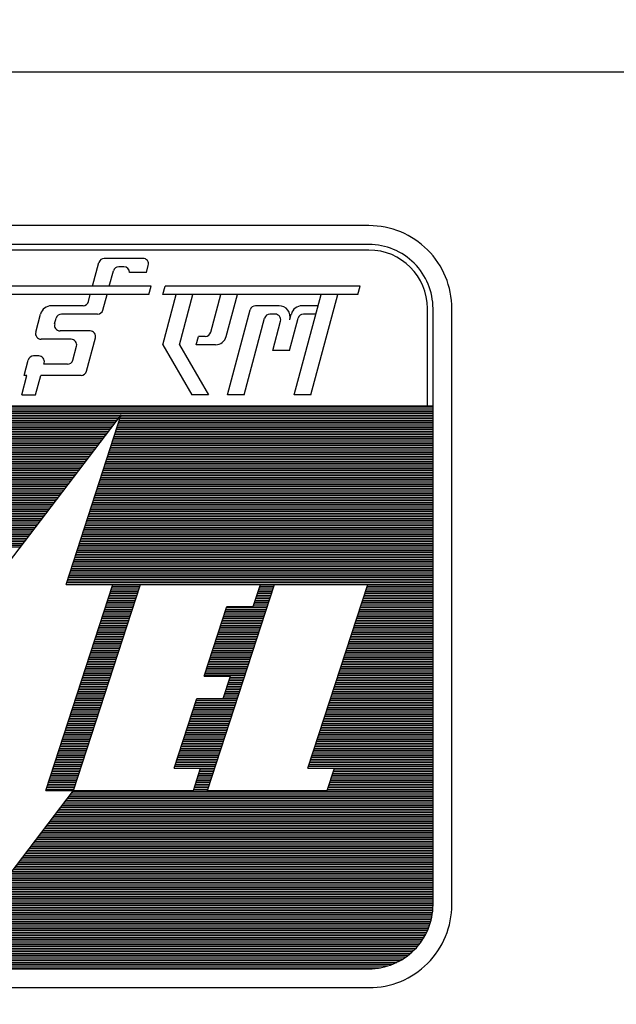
# Model space of a CAD drawing. Extents: x -287416 to 4934791, y -504132 to 1826789.
# Tile 31 of 132: x 116019 to 117525, y -322446 to -319961. Entities that reach past the tile are written whole.
import ezdxf

# ---------------------------------------------------------------- set-up
doc = ezdxf.new("R2010")
doc.units = 0
doc.header["$LTSCALE"] = 800
doc.header["$MEASUREMENT"] = 0
doc.linetypes.add('CONTINOUS', pattern=[0])
doc.layers.get('0').update_dxf_attribs({"linetype": 'CONTINUOUS'})
doc.layers.add('TEXT', color=3, linetype='CONTINUOUS', lineweight=15)
doc.styles.add('ROMANS', font='ISO9.shx', dxfattribs={"width": 0.8})

# ---------------------------------------------------------------- blocks, each defined once
blk = doc.blocks.new('*X31')
at = {"color": 0}
for p, q in [((1.977, 11.67), (16.977, 11.67)), ((1.977, 11.64), (16.977, 11.64)), ((1.977, 11.61), (16.977, 11.61)), ((1.977, 11.58), (16.977, 11.58)), ((1.977, 11.55), (16.977, 11.55)), ((9.67, 11.46), (11.679, 11.46)), ((9.68, 11.49), (11.702, 11.49)), ((9.69, 11.52), (11.724, 11.52)), ((11.709, 11.46), (16.977, 11.46)), ((11.719, 11.49), (16.977, 11.49)), ((11.729, 11.52), (16.977, 11.52)), ((9.612, 11.28), (11.541, 11.28)), ((9.622, 11.31), (11.564, 11.31)), ((9.631, 11.34), (11.587, 11.34)), ((9.641, 11.37), (11.61, 11.37)), ((9.651, 11.4), (11.633, 11.4)), ((9.661, 11.43), (11.656, 11.43)), ((11.651, 11.28), (16.977, 11.28)), ((11.661, 11.31), (16.977, 11.31)), ((11.67, 11.34), (16.977, 11.34)), ((11.68, 11.37), (16.977, 11.37)), ((11.69, 11.4), (16.977, 11.4)), ((11.7, 11.43), (16.977, 11.43)), ((9.563, 11.13), (11.427, 11.13)), ((9.573, 11.16), (11.45, 11.16)), ((9.583, 11.19), (11.473, 11.19)), ((9.592, 11.22), (11.495, 11.22)), ((9.602, 11.25), (11.518, 11.25)), ((11.602, 11.13), (16.977, 11.13)), ((11.612, 11.16), (16.977, 11.16)), ((11.622, 11.19), (16.977, 11.19)), ((11.631, 11.22), (16.977, 11.22)), ((11.641, 11.25), (16.977, 11.25)), ((9.505, 10.95), (11.289, 10.95)), ((9.514, 10.98), (11.312, 10.98)), ((9.524, 11.01), (11.335, 11.01)), ((9.534, 11.04), (11.358, 11.04)), ((9.544, 11.07), (11.381, 11.07)), ((9.553, 11.1), (11.404, 11.1)), ((11.544, 10.95), (16.977, 10.95)), ((11.553, 10.98), (16.977, 10.98)), ((11.563, 11.01), (16.977, 11.01)), ((11.573, 11.04), (16.977, 11.04)), ((11.583, 11.07), (16.977, 11.07)), ((11.592, 11.1), (16.977, 11.1)), ((9.446, 10.77), (11.152, 10.77)), ((9.456, 10.8), (11.175, 10.8)), ((9.466, 10.83), (11.198, 10.83)), ((9.475, 10.86), (11.221, 10.86)), ((9.485, 10.89), (11.244, 10.89)), ((9.495, 10.92), (11.266, 10.92)), ((11.485, 10.77), (16.977, 10.77)), ((11.495, 10.8), (16.977, 10.8)), ((11.505, 10.83), (16.977, 10.83)), ((11.514, 10.86), (16.977, 10.86)), ((11.524, 10.89), (16.977, 10.89)), ((11.534, 10.92), (16.977, 10.92)), ((9.397, 10.62), (11.037, 10.62)), ((9.407, 10.65), (11.06, 10.65)), ((9.417, 10.68), (11.083, 10.68)), ((9.427, 10.71), (11.106, 10.71)), ((9.436, 10.74), (11.129, 10.74)), ((11.437, 10.62), (16.977, 10.62)), ((11.446, 10.65), (16.977, 10.65)), ((11.456, 10.68), (16.977, 10.68)), ((11.466, 10.71), (16.977, 10.71)), ((11.475, 10.74), (16.977, 10.74)), ((9.339, 10.44), (10.9, 10.44)), ((9.349, 10.47), (10.923, 10.47)), ((9.358, 10.5), (10.946, 10.5)), ((9.368, 10.53), (10.969, 10.53)), ((9.378, 10.56), (10.992, 10.56)), ((9.388, 10.59), (11.014, 10.59)), ((11.378, 10.44), (16.977, 10.44)), ((11.388, 10.47), (16.977, 10.47)), ((11.398, 10.5), (16.977, 10.5)), ((11.407, 10.53), (16.977, 10.53)), ((11.417, 10.56), (16.977, 10.56)), ((11.427, 10.59), (16.977, 10.59)), ((9.29, 10.29), (10.785, 10.29)), ((9.3, 10.32), (10.808, 10.32)), ((9.31, 10.35), (10.831, 10.35)), ((9.319, 10.38), (10.854, 10.38)), ((9.329, 10.41), (10.877, 10.41)), ((11.329, 10.29), (16.977, 10.29)), ((11.339, 10.32), (16.977, 10.32)), ((11.349, 10.35), (16.977, 10.35)), ((11.359, 10.38), (16.977, 10.38)), ((11.368, 10.41), (16.977, 10.41)), ((9.232, 10.11), (10.648, 10.11)), ((9.241, 10.14), (10.671, 10.14)), ((9.251, 10.17), (10.694, 10.17)), ((9.261, 10.2), (10.717, 10.2)), ((9.271, 10.23), (10.74, 10.23)), ((9.28, 10.26), (10.763, 10.26)), ((11.271, 10.11), (16.977, 10.11)), ((11.281, 10.14), (16.977, 10.14)), ((11.29, 10.17), (16.977, 10.17)), ((11.3, 10.2), (16.977, 10.2)), ((11.31, 10.23), (16.977, 10.23)), ((11.32, 10.26), (16.977, 10.26)), ((9.183, 9.96), (10.534, 9.96)), ((9.193, 9.99), (10.556, 9.99)), ((9.202, 10.02), (10.579, 10.02)), ((9.212, 10.05), (10.602, 10.05)), ((9.222, 10.08), (10.625, 10.08)), ((11.222, 9.96), (16.977, 9.96)), ((11.232, 9.99), (16.977, 9.99)), ((11.242, 10.02), (16.977, 10.02)), ((11.251, 10.05), (16.977, 10.05)), ((11.261, 10.08), (16.977, 10.08)), ((9.125, 9.78), (10.396, 9.78)), ((9.134, 9.81), (10.419, 9.81)), ((9.144, 9.84), (10.442, 9.84)), ((9.154, 9.87), (10.465, 9.87)), ((9.163, 9.9), (10.488, 9.9)), ((9.173, 9.93), (10.511, 9.93)), ((11.164, 9.78), (16.977, 9.78)), ((11.173, 9.81), (16.977, 9.81)), ((11.183, 9.84), (16.977, 9.84)), ((11.193, 9.87), (16.977, 9.87)), ((11.203, 9.9), (16.977, 9.9)), ((11.212, 9.93), (16.977, 9.93)), ((9.076, 9.63), (10.282, 9.63)), ((9.086, 9.66), (10.304, 9.66)), ((9.095, 9.69), (10.327, 9.69)), ((9.105, 9.72), (10.35, 9.72)), ((9.115, 9.75), (10.373, 9.75)), ((11.115, 9.63), (16.977, 9.63)), ((11.125, 9.66), (16.977, 9.66)), ((11.134, 9.69), (16.977, 9.69)), ((11.144, 9.72), (16.977, 9.72)), ((11.154, 9.75), (16.977, 9.75)), ((9.017, 9.45), (10.144, 9.45)), ((9.027, 9.48), (10.167, 9.48)), ((9.037, 9.51), (10.19, 9.51)), ((9.047, 9.54), (10.213, 9.54)), ((9.056, 9.57), (10.236, 9.57)), ((9.066, 9.6), (10.259, 9.6)), ((11.056, 9.45), (16.977, 9.45)), ((11.066, 9.48), (16.977, 9.48)), ((11.076, 9.51), (16.977, 9.51)), ((11.086, 9.54), (16.977, 9.54)), ((11.095, 9.57), (16.977, 9.57)), ((11.105, 9.6), (16.977, 9.6)), ((8.969, 9.3), (10.03, 9.3)), ((8.978, 9.33), (10.053, 9.33)), ((8.988, 9.36), (10.075, 9.36)), ((8.998, 9.39), (10.098, 9.39)), ((9.008, 9.42), (10.121, 9.42)), ((11.008, 9.3), (16.977, 9.3)), ((11.017, 9.33), (16.977, 9.33)), ((11.027, 9.36), (16.977, 9.36)), ((11.037, 9.39), (16.977, 9.39)), ((11.047, 9.42), (16.977, 9.42)), ((10.949, 9.12), (16.977, 9.12)), ((10.959, 9.15), (16.977, 9.15)), ((10.969, 9.18), (16.977, 9.18)), ((10.978, 9.21), (16.977, 9.21)), ((10.988, 9.24), (16.977, 9.24)), ((10.998, 9.27), (16.977, 9.27)), ((10.9, 8.97), (16.977, 8.97)), ((10.91, 9), (16.977, 9)), ((10.92, 9.03), (16.977, 9.03)), ((10.93, 9.06), (16.977, 9.06)), ((10.939, 9.09), (16.977, 9.09)), ((10.842, 8.79), (16.977, 8.79)), ((10.852, 8.82), (16.977, 8.82)), ((10.861, 8.85), (16.977, 8.85)), ((10.871, 8.88), (16.977, 8.88)), ((10.881, 8.91), (16.977, 8.91)), ((10.891, 8.94), (16.977, 8.94)), ((10.813, 8.7), (16.977, 8.7)), ((10.822, 8.73), (16.977, 8.73)), ((10.832, 8.76), (16.977, 8.76)), ((11.578, 8.64), (12.047, 8.64)), ((11.588, 8.67), (12.057, 8.67)), ((14.063, 8.64), (14.297, 8.64)), ((14.072, 8.67), (14.307, 8.67)), ((15.867, 8.64), (16.977, 8.64)), ((15.877, 8.67), (16.977, 8.67)), ((11.52, 8.46), (11.989, 8.46)), ((11.53, 8.49), (11.998, 8.49)), ((11.539, 8.52), (12.008, 8.52)), ((11.549, 8.55), (12.018, 8.55)), ((11.559, 8.58), (12.028, 8.58)), ((11.569, 8.61), (12.037, 8.61)), ((14.004, 8.46), (14.239, 8.46)), ((14.014, 8.49), (14.248, 8.49)), ((14.024, 8.52), (14.258, 8.52)), ((14.033, 8.55), (14.268, 8.55)), ((14.043, 8.58), (14.278, 8.58)), ((14.053, 8.61), (14.287, 8.61)), ((15.809, 8.46), (16.977, 8.46)), ((15.819, 8.49), (16.977, 8.49)), ((15.828, 8.52), (16.977, 8.52)), ((15.838, 8.55), (16.977, 8.55)), ((15.848, 8.58), (16.977, 8.58)), ((15.858, 8.61), (16.977, 8.61)), ((11.471, 8.31), (11.94, 8.31)), ((11.481, 8.34), (11.95, 8.34)), ((11.491, 8.37), (11.959, 8.37)), ((11.5, 8.4), (11.969, 8.4)), ((11.51, 8.43), (11.979, 8.43)), ((13.955, 8.31), (14.19, 8.31)), ((13.965, 8.34), (14.2, 8.34)), ((13.975, 8.37), (14.209, 8.37)), ((13.985, 8.4), (14.219, 8.4)), ((13.994, 8.43), (14.229, 8.43)), ((15.76, 8.31), (16.977, 8.31)), ((15.77, 8.34), (16.977, 8.34)), ((15.78, 8.37), (16.977, 8.37)), ((15.789, 8.4), (16.977, 8.4)), ((15.799, 8.43), (16.977, 8.43)), ((11.413, 8.13), (11.881, 8.13)), ((11.422, 8.16), (11.891, 8.16)), ((11.432, 8.19), (11.901, 8.19)), ((11.442, 8.22), (11.911, 8.22)), ((11.452, 8.25), (11.92, 8.25)), ((11.461, 8.28), (11.93, 8.28)), ((13.452, 8.13), (14.131, 8.13)), ((13.461, 8.16), (14.141, 8.16)), ((13.471, 8.19), (14.151, 8.19)), ((13.481, 8.22), (14.161, 8.22)), ((13.491, 8.25), (14.17, 8.25)), ((13.5, 8.28), (14.18, 8.28)), ((15.702, 8.13), (16.977, 8.13)), ((15.711, 8.16), (16.977, 8.16)), ((15.721, 8.19), (16.977, 8.19)), ((15.731, 8.22), (16.977, 8.22)), ((15.741, 8.25), (16.977, 8.25)), ((15.75, 8.28), (16.977, 8.28)), ((11.364, 7.98), (11.833, 7.98)), ((11.374, 8.01), (11.842, 8.01)), ((11.383, 8.04), (11.852, 8.04)), ((11.393, 8.07), (11.862, 8.07)), ((11.403, 8.1), (11.872, 8.1)), ((13.403, 7.98), (14.083, 7.98)), ((13.413, 8.01), (14.092, 8.01)), ((13.422, 8.04), (14.102, 8.04)), ((13.432, 8.07), (14.112, 8.07)), ((13.442, 8.1), (14.122, 8.1)), ((15.653, 7.98), (16.977, 7.98)), ((15.663, 8.01), (16.977, 8.01)), ((15.672, 8.04), (16.977, 8.04)), ((15.682, 8.07), (16.977, 8.07)), ((15.692, 8.1), (16.977, 8.1)), ((11.305, 7.8), (11.774, 7.8)), ((11.315, 7.83), (11.784, 7.83)), ((11.325, 7.86), (11.794, 7.86)), ((11.335, 7.89), (11.803, 7.89)), ((11.344, 7.92), (11.813, 7.92)), ((11.354, 7.95), (11.823, 7.95)), ((13.344, 7.8), (14.024, 7.8)), ((13.354, 7.83), (14.034, 7.83)), ((13.364, 7.86), (14.044, 7.86)), ((13.374, 7.89), (14.053, 7.89)), ((13.383, 7.92), (14.063, 7.92)), ((13.393, 7.95), (14.073, 7.95)), ((15.594, 7.8), (16.977, 7.8)), ((15.604, 7.83), (16.977, 7.83)), ((15.614, 7.86), (16.977, 7.86)), ((15.624, 7.89), (16.977, 7.89)), ((15.633, 7.92), (16.977, 7.92)), ((15.643, 7.95), (16.977, 7.95)), ((11.257, 7.65), (11.725, 7.65)), ((11.266, 7.68), (11.735, 7.68)), ((11.276, 7.71), (11.745, 7.71)), ((11.286, 7.74), (11.755, 7.74)), ((11.296, 7.77), (11.764, 7.77)), ((13.296, 7.65), (13.975, 7.65)), ((13.305, 7.68), (13.985, 7.68)), ((13.315, 7.71), (13.995, 7.71)), ((13.325, 7.74), (14.005, 7.74)), ((13.335, 7.77), (14.014, 7.77)), ((15.546, 7.65), (16.977, 7.65)), ((15.555, 7.68), (16.977, 7.68)), ((15.565, 7.71), (16.977, 7.71)), ((15.575, 7.74), (16.977, 7.74)), ((15.585, 7.77), (16.977, 7.77)), ((11.198, 7.47), (11.667, 7.47)), ((11.208, 7.5), (11.677, 7.5)), ((11.218, 7.53), (11.686, 7.53)), ((11.227, 7.56), (11.696, 7.56)), ((11.237, 7.59), (11.706, 7.59)), ((11.247, 7.62), (11.716, 7.62)), ((13.237, 7.47), (13.917, 7.47)), ((13.247, 7.5), (13.927, 7.5)), ((13.257, 7.53), (13.936, 7.53)), ((13.266, 7.56), (13.946, 7.56)), ((13.276, 7.59), (13.956, 7.59)), ((13.286, 7.62), (13.966, 7.62)), ((15.487, 7.47), (16.977, 7.47)), ((15.497, 7.5), (16.977, 7.5)), ((15.507, 7.53), (16.977, 7.53)), ((15.516, 7.56), (16.977, 7.56)), ((15.526, 7.59), (16.977, 7.59)), ((15.536, 7.62), (16.977, 7.62)), ((11.149, 7.32), (11.618, 7.32)), ((11.159, 7.35), (11.628, 7.35)), ((11.169, 7.38), (11.638, 7.38)), ((11.179, 7.41), (11.647, 7.41)), ((11.188, 7.44), (11.657, 7.44)), ((13.188, 7.32), (13.868, 7.32)), ((13.198, 7.35), (13.878, 7.35)), ((13.208, 7.38), (13.888, 7.38)), ((13.218, 7.41), (13.897, 7.41)), ((13.227, 7.44), (13.907, 7.44)), ((15.438, 7.32), (16.977, 7.32)), ((15.448, 7.35), (16.977, 7.35)), ((15.458, 7.38), (16.977, 7.38)), ((15.468, 7.41), (16.977, 7.41)), ((15.477, 7.44), (16.977, 7.44)), ((11.091, 7.14), (11.56, 7.14)), ((11.101, 7.17), (11.569, 7.17)), ((11.11, 7.2), (11.579, 7.2)), ((11.12, 7.23), (11.589, 7.23)), ((11.13, 7.26), (11.599, 7.26)), ((11.14, 7.29), (11.608, 7.29)), ((13.13, 7.14), (13.81, 7.14)), ((13.14, 7.17), (13.819, 7.17)), ((13.149, 7.2), (13.829, 7.2)), ((13.159, 7.23), (13.839, 7.23)), ((13.169, 7.26), (13.849, 7.26)), ((13.179, 7.29), (13.858, 7.29)), ((15.38, 7.14), (16.977, 7.14)), ((15.39, 7.17), (16.977, 7.17)), ((15.399, 7.2), (16.977, 7.2)), ((15.409, 7.23), (16.977, 7.23)), ((15.419, 7.26), (16.977, 7.26)), ((15.429, 7.29), (16.977, 7.29)), ((11.032, 6.96), (11.501, 6.96)), ((11.042, 6.99), (11.511, 6.99)), ((11.052, 7.02), (11.521, 7.02)), ((11.062, 7.05), (11.53, 7.05)), ((11.071, 7.08), (11.54, 7.08)), ((11.081, 7.11), (11.55, 7.11)), ((13.517, 6.96), (13.751, 6.96)), ((13.527, 6.99), (13.761, 6.99)), ((13.536, 7.02), (13.771, 7.02)), ((13.546, 7.05), (13.78, 7.05)), ((13.556, 7.08), (13.79, 7.08)), ((13.566, 7.11), (13.8, 7.11)), ((15.322, 6.96), (16.977, 6.96)), ((15.331, 6.99), (16.977, 6.99)), ((15.341, 7.02), (16.977, 7.02)), ((15.351, 7.05), (16.977, 7.05)), ((15.361, 7.08), (16.977, 7.08)), ((15.37, 7.11), (16.977, 7.11)), ((10.984, 6.81), (11.452, 6.81)), ((10.993, 6.84), (11.462, 6.84)), ((11.003, 6.87), (11.472, 6.87)), ((11.013, 6.9), (11.482, 6.9)), ((11.023, 6.93), (11.491, 6.93)), ((13.468, 6.81), (13.702, 6.81)), ((13.478, 6.84), (13.712, 6.84)), ((13.488, 6.87), (13.722, 6.87)), ((13.497, 6.9), (13.732, 6.9)), ((13.507, 6.93), (13.741, 6.93)), ((15.273, 6.81), (16.977, 6.81)), ((15.283, 6.84), (16.977, 6.84)), ((15.292, 6.87), (16.977, 6.87)), ((15.302, 6.9), (16.977, 6.9)), ((15.312, 6.93), (16.977, 6.93)), ((10.925, 6.63), (11.394, 6.63)), ((10.935, 6.66), (11.404, 6.66)), ((10.945, 6.69), (11.413, 6.69)), ((10.954, 6.72), (11.423, 6.72)), ((10.964, 6.75), (11.433, 6.75)), ((10.974, 6.78), (11.443, 6.78)), ((12.964, 6.63), (13.644, 6.63)), ((12.974, 6.66), (13.654, 6.66)), ((12.984, 6.69), (13.663, 6.69)), ((12.994, 6.72), (13.673, 6.72)), ((13.449, 6.75), (13.683, 6.75)), ((13.458, 6.78), (13.693, 6.78)), ((15.214, 6.63), (16.977, 6.63)), ((15.224, 6.66), (16.977, 6.66)), ((15.234, 6.69), (16.977, 6.69)), ((15.244, 6.72), (16.977, 6.72)), ((15.253, 6.75), (16.977, 6.75)), ((15.263, 6.78), (16.977, 6.78)), ((10.876, 6.48), (11.345, 6.48)), ((10.886, 6.51), (11.355, 6.51)), ((10.896, 6.54), (11.365, 6.54)), ((10.906, 6.57), (11.374, 6.57)), ((10.915, 6.6), (11.384, 6.6)), ((12.916, 6.48), (13.595, 6.48)), ((12.925, 6.51), (13.605, 6.51)), ((12.935, 6.54), (13.615, 6.54)), ((12.945, 6.57), (13.624, 6.57)), ((12.955, 6.6), (13.634, 6.6)), ((15.166, 6.48), (16.977, 6.48)), ((15.175, 6.51), (16.977, 6.51)), ((15.185, 6.54), (16.977, 6.54)), ((15.195, 6.57), (16.977, 6.57)), ((15.205, 6.6), (16.977, 6.6)), ((10.818, 6.3), (11.287, 6.3)), ((10.828, 6.33), (11.297, 6.33)), ((10.838, 6.36), (11.306, 6.36)), ((10.847, 6.39), (11.316, 6.39)), ((10.857, 6.42), (11.326, 6.42)), ((10.867, 6.45), (11.335, 6.45)), ((12.857, 6.3), (13.537, 6.3)), ((12.867, 6.33), (13.547, 6.33)), ((12.877, 6.36), (13.556, 6.36)), ((12.886, 6.39), (13.566, 6.39)), ((12.896, 6.42), (13.576, 6.42)), ((12.906, 6.45), (13.585, 6.45)), ((15.107, 6.3), (16.977, 6.3)), ((15.117, 6.33), (16.977, 6.33)), ((15.127, 6.36), (16.977, 6.36)), ((15.136, 6.39), (16.977, 6.39)), ((15.146, 6.42), (16.977, 6.42)), ((15.156, 6.45), (16.977, 6.45)), ((10.769, 6.15), (11.238, 6.15)), ((10.779, 6.18), (11.248, 6.18)), ((10.789, 6.21), (11.258, 6.21)), ((10.799, 6.24), (11.267, 6.24)), ((10.808, 6.27), (11.277, 6.27)), ((12.808, 6.15), (13.488, 6.15)), ((12.818, 6.18), (13.498, 6.18)), ((12.828, 6.21), (13.508, 6.21)), ((12.838, 6.24), (13.517, 6.24)), ((12.847, 6.27), (13.527, 6.27)), ((15.058, 6.15), (16.977, 6.15)), ((15.068, 6.18), (16.977, 6.18)), ((15.078, 6.21), (16.977, 6.21)), ((15.088, 6.24), (16.977, 6.24)), ((15.097, 6.27), (16.977, 6.27)), ((10.711, 5.97), (11.18, 5.97)), ((10.721, 6), (11.189, 6)), ((10.73, 6.03), (11.199, 6.03)), ((10.74, 6.06), (11.209, 6.06)), ((10.75, 6.09), (11.219, 6.09)), ((10.76, 6.12), (11.228, 6.12)), ((12.75, 5.97), (13.43, 5.97)), ((12.76, 6), (13.439, 6)), ((12.769, 6.03), (13.449, 6.03)), ((12.779, 6.06), (13.459, 6.06)), ((12.789, 6.09), (13.469, 6.09)), ((12.799, 6.12), (13.478, 6.12)), ((15, 5.97), (16.977, 5.97)), ((15.01, 6), (16.977, 6)), ((15.019, 6.03), (16.977, 6.03)), ((15.029, 6.06), (16.977, 6.06)), ((15.039, 6.09), (16.977, 6.09)), ((15.049, 6.12), (16.977, 6.12)), ((10.662, 5.82), (11.131, 5.82)), ((10.672, 5.85), (11.141, 5.85)), ((10.682, 5.88), (11.15, 5.88)), ((10.691, 5.91), (11.16, 5.91)), ((10.701, 5.94), (11.17, 5.94)), ((12.701, 5.82), (13.381, 5.82)), ((12.711, 5.85), (13.391, 5.85)), ((12.721, 5.88), (13.4, 5.88)), ((12.73, 5.91), (13.41, 5.91)), ((12.74, 5.94), (13.42, 5.94)), ((14.951, 5.82), (16.977, 5.82)), ((14.961, 5.85), (16.977, 5.85)), ((14.971, 5.88), (16.977, 5.88)), ((14.98, 5.91), (16.977, 5.91)), ((14.99, 5.94), (16.977, 5.94)), ((10.604, 5.64), (11.072, 5.64)), ((10.613, 5.67), (11.082, 5.67)), ((10.623, 5.7), (11.092, 5.7)), ((10.633, 5.73), (11.102, 5.73)), ((10.643, 5.76), (11.111, 5.76)), ((10.652, 5.79), (11.121, 5.79)), ((12.643, 5.64), (13.322, 5.64)), ((12.652, 5.67), (13.332, 5.67)), ((12.662, 5.7), (13.342, 5.7)), ((12.672, 5.73), (13.352, 5.73)), ((12.682, 5.76), (13.361, 5.76)), ((12.691, 5.79), (13.371, 5.79)), ((14.893, 5.64), (16.977, 5.64)), ((14.902, 5.67), (16.977, 5.67)), ((14.912, 5.7), (16.977, 5.7)), ((14.922, 5.73), (16.977, 5.73)), ((14.932, 5.76), (16.977, 5.76)), ((14.941, 5.79), (16.977, 5.79)), ((10.555, 5.49), (11.024, 5.49)), ((10.565, 5.52), (11.033, 5.52)), ((10.574, 5.55), (11.043, 5.55)), ((10.584, 5.58), (11.053, 5.58)), ((10.594, 5.61), (11.063, 5.61)), ((12.623, 5.58), (13.303, 5.58)), ((12.633, 5.61), (13.313, 5.61)), ((13.039, 5.49), (13.274, 5.49)), ((13.049, 5.52), (13.283, 5.52)), ((13.059, 5.55), (13.293, 5.55)), ((14.873, 5.58), (16.977, 5.58)), ((14.883, 5.61), (16.977, 5.61)), ((15.289, 5.49), (16.977, 5.49)), ((15.299, 5.52), (16.977, 5.52)), ((15.309, 5.55), (16.977, 5.55)), ((10.496, 5.31), (10.965, 5.31)), ((10.506, 5.34), (10.975, 5.34)), ((10.516, 5.37), (10.985, 5.37)), ((10.526, 5.4), (10.994, 5.4)), ((10.535, 5.43), (11.004, 5.43)), ((10.545, 5.46), (11.014, 5.46)), ((12.981, 5.31), (13.215, 5.31)), ((12.99, 5.34), (13.225, 5.34)), ((13, 5.37), (13.235, 5.37)), ((13.01, 5.4), (13.244, 5.4)), ((13.02, 5.43), (13.254, 5.43)), ((13.029, 5.46), (13.264, 5.46)), ((15.231, 5.31), (16.977, 5.31)), ((15.24, 5.34), (16.977, 5.34)), ((15.25, 5.37), (16.977, 5.37)), ((15.26, 5.4), (16.977, 5.4)), ((15.27, 5.43), (16.977, 5.43)), ((15.279, 5.46), (16.977, 5.46)), ((10.467, 5.22), (10.936, 5.22)), ((10.477, 5.25), (10.946, 5.25)), ((10.487, 5.28), (10.955, 5.28)), ((10.898, 5.16), (16.977, 5.16)), ((10.921, 5.19), (16.977, 5.19)), ((12.951, 5.22), (13.186, 5.22)), ((12.961, 5.25), (13.196, 5.25)), ((12.971, 5.28), (13.205, 5.28)), ((15.201, 5.22), (16.977, 5.22)), ((15.211, 5.25), (16.977, 5.25)), ((15.221, 5.28), (16.977, 5.28)), ((10.76, 4.98), (16.977, 4.98)), ((10.783, 5.01), (16.977, 5.01)), ((10.806, 5.04), (16.977, 5.04)), ((10.829, 5.07), (16.977, 5.07)), ((10.852, 5.1), (16.977, 5.1)), ((10.875, 5.13), (16.977, 5.13)), ((10.646, 4.83), (16.977, 4.83)), ((10.669, 4.86), (16.977, 4.86)), ((10.692, 4.89), (16.977, 4.89)), ((10.715, 4.92), (16.977, 4.92)), ((10.738, 4.95), (16.977, 4.95)), ((10.509, 4.65), (16.977, 4.65)), ((10.531, 4.68), (16.977, 4.68)), ((10.554, 4.71), (16.977, 4.71)), ((10.577, 4.74), (16.977, 4.74)), ((10.6, 4.77), (16.977, 4.77)), ((10.623, 4.8), (16.977, 4.8)), ((10.394, 4.5), (16.977, 4.5)), ((10.417, 4.53), (16.977, 4.53)), ((10.44, 4.56), (16.977, 4.56)), ((10.463, 4.59), (16.977, 4.59)), ((10.486, 4.62), (16.977, 4.62)), ((10.257, 4.32), (16.977, 4.32)), ((10.28, 4.35), (16.977, 4.35)), ((10.302, 4.38), (16.977, 4.38)), ((10.325, 4.41), (16.977, 4.41)), ((10.348, 4.44), (16.977, 4.44)), ((10.371, 4.47), (16.977, 4.47)), ((10.142, 4.17), (16.977, 4.17)), ((10.165, 4.2), (16.977, 4.2)), ((10.188, 4.23), (16.977, 4.23)), ((10.211, 4.26), (16.977, 4.26)), ((10.234, 4.29), (16.977, 4.29)), ((10.005, 3.99), (16.977, 3.99)), ((10.028, 4.02), (16.977, 4.02)), ((10.05, 4.05), (16.977, 4.05)), ((10.073, 4.08), (16.977, 4.08)), ((10.096, 4.11), (16.977, 4.11)), ((10.119, 4.14), (16.977, 4.14)), ((9.89, 3.84), (16.977, 3.84)), ((9.913, 3.87), (16.977, 3.87)), ((9.936, 3.9), (16.977, 3.9)), ((9.959, 3.93), (16.977, 3.93)), ((9.982, 3.96), (16.977, 3.96)), ((9.753, 3.66), (16.977, 3.66)), ((9.776, 3.69), (16.977, 3.69)), ((9.799, 3.72), (16.977, 3.72)), ((9.821, 3.75), (16.977, 3.75)), ((9.844, 3.78), (16.977, 3.78)), ((9.867, 3.81), (16.977, 3.81)), ((9.615, 3.48), (16.977, 3.48)), ((9.638, 3.51), (16.977, 3.51)), ((9.661, 3.54), (16.977, 3.54)), ((9.684, 3.57), (16.977, 3.57)), ((9.707, 3.6), (16.977, 3.6)), ((9.73, 3.63), (16.977, 3.63)), ((9.501, 3.33), (16.977, 3.33)), ((9.524, 3.36), (16.977, 3.36)), ((9.547, 3.39), (16.977, 3.39)), ((9.57, 3.42), (16.977, 3.42)), ((9.592, 3.45), (16.977, 3.45)), ((9.363, 3.15), (16.969, 3.15)), ((9.386, 3.18), (16.972, 3.18)), ((9.409, 3.21), (16.975, 3.21)), ((9.432, 3.24), (16.976, 3.24)), ((9.455, 3.27), (16.977, 3.27)), ((9.478, 3.3), (16.977, 3.3)), ((9.249, 3), (16.94, 3)), ((9.272, 3.03), (16.947, 3.03)), ((9.295, 3.06), (16.954, 3.06)), ((9.318, 3.09), (16.96, 3.09)), ((9.34, 3.12), (16.965, 3.12)), ((9.111, 2.82), (16.874, 2.82)), ((9.134, 2.85), (16.887, 2.85)), ((9.157, 2.88), (16.9, 2.88)), ((9.18, 2.91), (16.911, 2.91)), ((9.203, 2.94), (16.922, 2.94)), ((9.226, 2.97), (16.931, 2.97)), ((8.997, 2.67), (16.788, 2.67)), ((9.02, 2.7), (16.807, 2.7)), ((9.043, 2.73), (16.826, 2.73)), ((9.066, 2.76), (16.843, 2.76)), ((9.089, 2.79), (16.859, 2.79)), ((8.86, 2.49), (16.632, 2.49)), ((8.882, 2.52), (16.663, 2.52)), ((8.905, 2.55), (16.692, 2.55)), ((8.928, 2.58), (16.719, 2.58)), ((8.951, 2.61), (16.743, 2.61)), ((8.974, 2.64), (16.766, 2.64)), ((2.527, 2.34), (16.426, 2.34)), ((8.768, 2.37), (16.477, 2.37)), ((8.791, 2.4), (16.521, 2.4)), ((8.814, 2.43), (16.562, 2.43)), ((8.837, 2.46), (16.599, 2.46)), ((2.585, 2.31), (16.369, 2.31)), ((2.652, 2.28), (16.301, 2.28)), ((2.737, 2.25), (16.217, 2.25)), ((2.859, 2.22), (16.095, 2.22))]:
    blk.add_line(p, q, dxfattribs=at)
blk = doc.blocks.new('A$C731D3036')
for p, q in [((-593.641, 151.19), (-26.68, 151.19)), ((-390.637, 144.517), (-419.193, 144.517)), ((-400.975, 143.162), (-400.737, 144.05)), ((-399.091, 144.204), (-400.536, 144.204)), ((-400.35, 143.162), (-400.195, 143.737)), ((-399.8, 143.892), (-399.994, 143.892)), ((-398.959, 143.683), (-399.592, 143.683)), ((-398.959, 143.683), (-398.89, 143.942)), ((-398.786, 143.162), (-404.206, 143.162)), ((-398.87, 142.849), (-398.786, 143.162)), ((-398.349, 142.849), (-398.265, 143.162)), ((-390.97, 143.162), (-398.265, 143.162)), ((-391.053, 142.849), (-390.97, 143.162)), ((-398.87, 142.849), (-404.289, 142.849)), ((-401.129, 142.587), (-401.059, 142.849)), ((-400.587, 142.274), (-400.433, 142.849)), ((-391.053, 142.849), (-398.349, 142.849)), ((-398.349, 140.973), (-397.846, 142.849)), ((-397.724, 140.973), (-397.221, 142.849)), ((-396.556, 141.441), (-396.179, 142.849)), ((-395.973, 141.282), (-395.553, 142.849)), ((-393.432, 139.097), (-392.427, 142.849)), ((-392.807, 139.097), (-391.801, 142.849)), ((-401.33, 142.432), (-402.518, 142.432)), ((-395.933, 139.097), (-395.081, 142.278)), ((-394, 142.432), (-394.88, 142.432)), ((-392.538, 142.432), (-393.137, 142.432)), ((-388.448, 138.681), (-388.448, 142.328)), ((-403.103, 141.444), (-402.921, 142.123)), ((-402.394, 141.757), (-402.338, 141.965)), ((-400.789, 142.12), (-402.136, 142.12)), ((-395.308, 139.097), (-394.54, 141.965)), ((-394.145, 142.12), (-394.338, 142.12)), ((-394.236, 140.765), (-393.943, 141.857)), ((-393.611, 140.765), (-393.289, 141.965)), ((-393.598, 141.908), (-393.54, 142.123)), ((-392.622, 142.12), (-393.088, 142.12)), ((-401.068, 141.494), (-402.192, 141.494)), ((-401.777, 141.182), (-402.901, 141.182)), ((-401.202, 139.981), (-400.867, 141.232)), ((-397.098, 140.973), (-397.014, 141.286)), ((-396.758, 141.286), (-397.014, 141.286)), ((-401.715, 140.398), (-401.576, 140.919)), ((-398.349, 140.973), (-397.266, 139.097)), ((-397.724, 140.973), (-396.64, 139.097)), ((-396.376, 140.973), (-397.098, 140.973)), ((-393.611, 140.765), (-394.236, 140.765)), ((-403.536, 139.827), (-403.382, 140.402)), ((-402.987, 140.556), (-403.181, 140.556)), ((-402.799, 140.244), (-402.786, 140.294)), ((-401.917, 140.244), (-402.799, 140.244)), ((-403.627, 139.097), (-403.432, 139.827)), ((-403.432, 139.827), (-403.536, 139.827)), ((-403.106, 139.097), (-402.911, 139.827)), ((-401.403, 139.827), (-402.911, 139.827)), ((-403.627, 139.097), (-403.106, 139.097)), ((-396.64, 139.097), (-397.266, 139.097)), ((-395.308, 139.097), (-395.933, 139.097)), ((-392.807, 139.097), (-393.432, 139.097)), ((-388.239, 138.681), (-421.59, 138.681)), ((-399.9, 138.368), (-404.754, 132.01)), ((-401.966, 132.01), (-399.9, 138.368)), ((-402.726, 124.298), (-400.22, 132.01)), ((-401.966, 132.01), (-400.22, 132.01)), ((-401.684, 124.298), (-399.178, 132.01)), ((-399.178, 132.01), (-394.697, 132.01)), ((-396.681, 124.298), (-394.175, 132.01)), ((-394.967, 131.177), (-394.697, 132.01)), ((-394.175, 132.01), (-390.684, 132.01)), ((-392.919, 125.132), (-390.684, 132.01)), ((-396.804, 128.571), (-395.958, 131.177)), ((-395.958, 131.177), (-394.967, 131.177)), ((-396.804, 128.571), (-395.814, 128.571)), ((-396.085, 127.737), (-395.814, 128.571)), ((-397.922, 125.132), (-397.075, 127.737)), ((-397.075, 127.737), (-396.085, 127.737)), ((-397.922, 125.132), (-396.932, 125.132)), ((-397.202, 124.298), (-396.932, 125.132)), ((-392.919, 125.132), (-391.929, 125.132)), ((-392.2, 124.298), (-391.929, 125.132)), ((-406.538, 117.941), (-401.684, 124.298)), ((-402.726, 124.298), (-401.684, 124.298)), ((-401.684, 124.298), (-397.202, 124.298)), ((-396.681, 124.298), (-392.2, 124.298))]:
    blk.add_line(p, q)
for points in [[(-422.297, 138.681), (-422.297, 120.025, 0.414214), (-419.193, 116.921), (-390.637, 116.921, 0.414214), (-387.533, 120.025), (-387.533, 142.328, 0.414214), (-390.637, 145.432), (-419.193, 145.432, 0.414214), (-422.297, 142.328)], [(-421.59, 138.681), (-421.59, 120.025, 0.414214), (-419.193, 117.628), (-390.637, 117.628, 0.414214), (-388.239, 120.025), (-388.239, 138.681), (-388.239, 142.328, 0.414214), (-390.637, 144.725), (-419.193, 144.725, 0.414214), (-421.59, 142.328)], [(-419.193, 117.628), (-390.637, 117.628, 0.414214), (-388.239, 120.025), (-388.239, 138.681), (-421.59, 138.681), (-421.59, 120.025, 0.414214)]]:
    blk.add_lwpolyline(points, format="xyb", close=True)
for centre, radius, start, end in [((-390.637, 142.328), 2.189, 0, 90), ((-400.536, 143.996), 0.208, 90, 165), ((-399.091, 143.996), 0.208, 345, 90), ((-399.994, 143.683), 0.208, 90, 165), ((-399.8, 143.683), 0.208, 0, 90), ((-401.33, 142.641), 0.208, 270, 345), ((-402.518, 142.016), 0.417, 90, 165), ((-400.789, 142.328), 0.208, 270, 345), ((-394.88, 142.224), 0.208, 90, 165), ((-394, 142.016), 0.417, 345, 90), ((-393.137, 142.016), 0.417, 90, 165), ((-402.136, 141.911), 0.208, 90, 165), ((-394.338, 141.911), 0.208, 90, 165), ((-394.145, 141.911), 0.208, 345, 90), ((-393.088, 141.911), 0.208, 90, 165), ((-402.192, 141.703), 0.208, 165, 270), ((-401.068, 141.286), 0.208, 345, 90), ((-402.901, 141.39), 0.208, 165, 270), ((-401.777, 140.973), 0.208, 345, 90), ((-396.758, 141.494), 0.208, 270, 345), ((-396.376, 141.39), 0.417, 270, 345), ((-403.181, 140.348), 0.208, 90, 165), ((-402.987, 140.348), 0.208, 345, 90), ((-401.917, 140.452), 0.208, 270, 345), ((-401.403, 140.035), 0.208, 270, 345)]:
    blk.add_arc(centre, radius, start, end)
at = {"xscale": 2.223374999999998, "yscale": 2.223374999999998, "zscale": 2.223374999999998}
blk.add_blockref('*X31', (-425.985, 112.732), dxfattribs=at)

msp = doc.modelspace()

# ---------------------------------------------------------------- block references
at = {"color": 1, "linetype": 'CONTINOUS', "lineweight": 15, "xscale": 67.46500254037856, "yscale": 67.46500254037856, "zscale": 67.46500254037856}
msp.add_blockref('A$C731D3036', (143254.7, -330291.9), dxfattribs=at)

# ---------------------------------------------------------------- texts
at = {"layer": 'TEXT', "insert": (104145.1, -300450.3), "char_height": 450, "width": 25083.616, "attachment_point": 1, "style": 'ROMANS'}
msp.add_mtext('\\pi-450,l450;{\\Fromans|c0;1. ALL DIMENSIONS ARE IN MM & ELEVATIONS IN METERS UNLESS STATED OTHERWISE. \\P\\pi-900,l900;2. ALL ELEVATIONS ARE WITH RESPECT TO TG HALL 0.0M WHICH CORRESPONDS TO    RL(+)219.0M  \\P3. ALL CIVIL DETAILS SUCH AS DOORS/WALLS/CLADDINGS/OPENINGS/TOILETS/ STAIRCASES/LIFT ETC. ARE INDICATIVE ONLY & FOR EXACT DETAILS REFER CIVIL/ARCHITECTURE DRAWINGS. \\P4. CIVIL TO PROVIDE 2NOs. EPS (TOS) 250MM WIDEx13800MM LONG FOR HPH-5, 250MM WIDEx16300MM LONG FOR HPH-6 FOR MOVEMENT OF HP.HEATERS AS PER LOCATION SHOWN IN THE DWG. }', dxfattribs=at)

doc.saveas('drawing.dxf')
